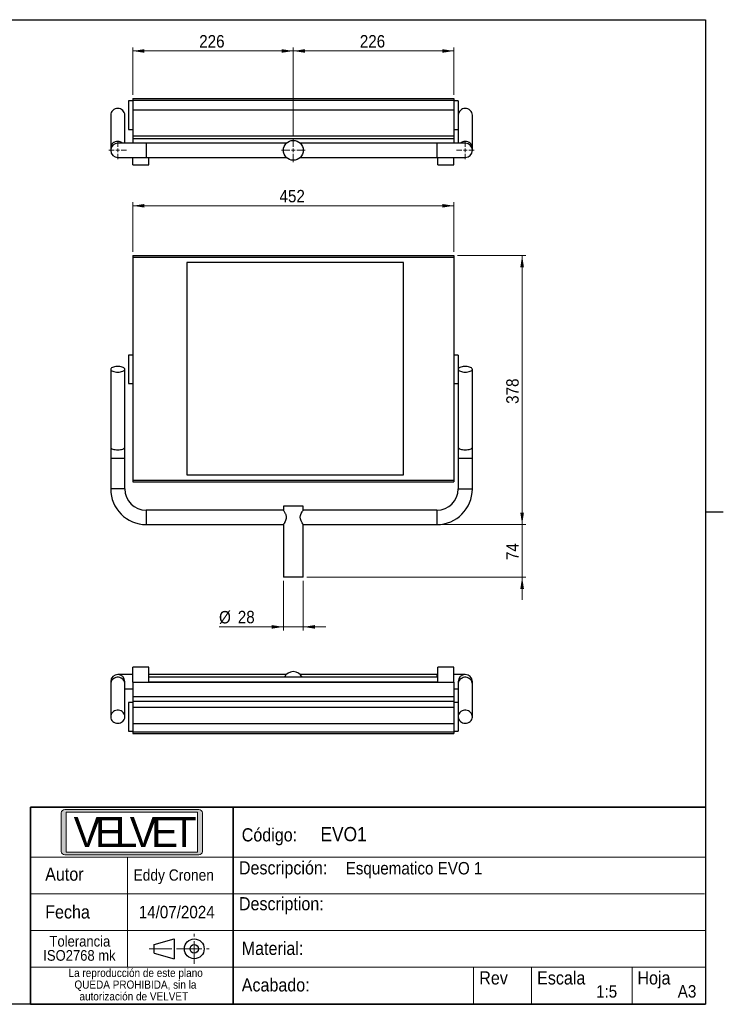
# Model space of a CAD drawing. Header units: millimetres. Extents: x 5 to 415, y 5 to 292.
# Tile 3 of 3: x 217 to 415, y 10 to 287. Entities that reach past the tile are written whole.
import ezdxf

# ---------------------------------------------------------------- set-up
doc = ezdxf.new("R2010")
doc.units = ezdxf.units.MM
doc.linetypes.add('SLD-Centrada-simple', pattern=[10.16, 6.35, -1.27, 1.27, -1.27])
doc.linetypes.add('SLD-Continua', pattern=[0])
doc.styles.add('SLDTEXTSTYLE0', font='GOTHIC.TTF', dxfattribs={"width": 0.913})
doc.styles.add('SLDTEXTSTYLE1', font='Bauhaus Hv BT')
doc.dimstyles.new('SLDDIMSTYLE0', dxfattribs={"dimtxt": 3.5, "dimasz": 3.302, "dimexe": 0, "dimexo": 0.0625, "dimgap": 0.875, "dimtad": 1, "dimlfac": 5, "dimrnd": 1e-09, "dimzin": 12, "dimdsep": 46, "dimtxsty": 'SLDTEXTSTYLE0', "dimsah": 1, "dimcen": 0.09, "dimadec": 0, "dimazin": 3, "dimtfac": 1, "dimtmove": 0, "dimatfit": 0, "dimfxl": 1, "dimfrac": 2, "dimtolj": 1, "dimtzin": 12, "dimarcsym": 0})
doc.dimstyles.new('SLDDIMSTYLE1', dxfattribs={"dimtxt": 3.5, "dimasz": 3.302, "dimexe": 0, "dimexo": 0.0625, "dimgap": 0.875, "dimtad": 1, "dimdec": 0, "dimlfac": 5, "dimrnd": 1e-09, "dimzin": 12, "dimdsep": 46, "dimtxsty": 'SLDTEXTSTYLE0', "dimsah": 1, "dimcen": 0.09, "dimadec": 0, "dimazin": 3, "dimtfac": 1, "dimtdec": 0, "dimtofl": 0, "dimtmove": 0, "dimatfit": 3, "dimfxl": 1, "dimfrac": 2, "dimtolj": 1, "dimtzin": 12, "dimarcsym": 0})
doc.dimstyles.new('SLDDIMSTYLE2', dxfattribs={"dimtxt": 3.5, "dimasz": 3.302, "dimexe": 0, "dimexo": 0.0625, "dimgap": 0.875, "dimtad": 1, "dimlfac": 5, "dimrnd": 1e-09, "dimzin": 12, "dimdsep": 46, "dimtxsty": 'SLDTEXTSTYLE0', "dimsah": 1, "dimcen": 0.09, "dimadec": 0, "dimazin": 3, "dimtfac": 1, "dimtofl": 0, "dimtmove": 0, "dimatfit": 3, "dimfxl": 1, "dimfrac": 2, "dimtolj": 1, "dimtzin": 12, "dimarcsym": 0})

# ---------------------------------------------------------------- blocks, each defined once
blk = doc.blocks.new('_D_3')
at = {"color": 7, "linetype": 'SLD-Continua', "lineweight": 0}
for p, q in [((248.78, 221.65), (248.78, 235.65)), ((339.18, 221.65), (339.18, 235.65)), ((248.78, 234.65), (339.18, 234.65))]:
    blk.add_line(p, q, dxfattribs=at)
at = {"color": 7, "linetype": 'SLD-Continua', "lineweight": 18}
for points in [[(248.78, 234.65), (252.08, 234.14), (252.08, 235.15)], [(339.18, 234.65), (335.88, 235.15), (335.88, 234.14)]]:
    blk.add_solid(points, dxfattribs=at)
at = {"color": 7, "linetype": 'SLD-Continua', "lineweight": 18, "insert": (290.1, 239.12), "char_height": 3.5, "attachment_point": 1, "style": 'SLDTEXTSTYLE0'}
blk.add_mtext('452', dxfattribs=at)
blk = doc.blocks.new('_D_4')
at = {"color": 7, "linetype": 'SLD-Continua', "lineweight": 0}
for p, q in [((358.38, 144.98), (358.38, 151.33)), ((335.38, 144.98), (359.38, 144.98)), ((358.38, 130.18), (358.38, 144.98)), ((297.78, 130.18), (359.38, 130.18)), ((358.38, 130.18), (358.38, 123.83))]:
    blk.add_line(p, q, dxfattribs=at)
at = {"color": 7, "linetype": 'SLD-Continua', "lineweight": 18}
for points in [[(358.38, 144.98), (358.89, 148.28), (357.87, 148.28)], [(358.38, 130.18), (357.87, 126.88), (358.89, 126.88)]]:
    blk.add_solid(points, dxfattribs=at)
at = {"color": 7, "linetype": 'SLD-Continua', "lineweight": 18, "insert": (353.91, 134.99), "char_height": 3.5, "attachment_point": 1, "rotation": 90, "style": 'SLDTEXTSTYLE0'}
blk.add_mtext('74', dxfattribs=at)
blk = doc.blocks.new('_D_5')
at = {"color": 7, "linetype": 'SLD-Continua', "lineweight": 0}
for p, q in [((340.18, 220.65), (359.38, 220.65)), ((358.38, 144.98), (358.38, 220.65)), ((335.38, 144.98), (359.38, 144.98))]:
    blk.add_line(p, q, dxfattribs=at)
at = {"color": 7, "linetype": 'SLD-Continua', "lineweight": 18}
for points in [[(358.38, 220.65), (357.87, 217.34), (358.89, 217.34)], [(358.38, 144.98), (358.89, 148.28), (357.87, 148.28)]]:
    blk.add_solid(points, dxfattribs=at)
at = {"color": 7, "linetype": 'SLD-Continua', "lineweight": 18, "insert": (353.91, 178.93), "char_height": 3.5, "attachment_point": 1, "rotation": 90, "style": 'SLDTEXTSTYLE0'}
blk.add_mtext('378', dxfattribs=at)
blk = doc.blocks.new('_D_6')
at = {"color": 7, "linetype": 'SLD-Continua', "lineweight": 0}
for p, q in [((291.18, 129.18), (291.18, 115.18)), ((296.78, 129.18), (296.78, 115.18)), ((291.18, 116.18), (273.08, 116.18)), ((291.18, 116.18), (296.78, 116.18)), ((296.78, 116.18), (303.13, 116.18))]:
    blk.add_line(p, q, dxfattribs=at)
at = {"color": 7, "linetype": 'SLD-Continua', "lineweight": 18}
for points in [[(291.18, 116.18), (287.88, 116.69), (287.88, 115.67)], [(296.78, 116.18), (300.08, 115.67), (300.08, 116.69)]]:
    blk.add_solid(points, dxfattribs=at)
at = {"color": 7, "linetype": 'SLD-Continua', "lineweight": 18, "char_height": 3.5, "attachment_point": 1, "style": 'SLDTEXTSTYLE0'}
for s, insert in [('%%c', (273.08, 120.65)), ('28', (278.36, 120.7))]:
    blk.add_mtext(s, dxfattribs=dict(at, insert=insert))
blk = doc.blocks.new('_D_7')
at = {"color": 7, "linetype": 'SLD-Continua', "lineweight": 0}
for p, q in [((248.78, 265.85), (248.78, 279.2)), ((248.78, 278.2), (293.98, 278.2)), ((293.98, 254.55), (293.98, 279.2))]:
    blk.add_line(p, q, dxfattribs=at)
at = {"color": 7, "linetype": 'SLD-Continua', "lineweight": 18}
for points in [[(248.78, 278.2), (252.08, 277.69), (252.08, 278.71)], [(293.98, 278.2), (290.68, 278.71), (290.68, 277.69)]]:
    blk.add_solid(points, dxfattribs=at)
at = {"color": 7, "linetype": 'SLD-Continua', "lineweight": 18, "insert": (267.5, 282.67), "char_height": 3.5, "attachment_point": 1, "style": 'SLDTEXTSTYLE0'}
blk.add_mtext('226', dxfattribs=at)
blk = doc.blocks.new('_D_8')
at = {"color": 7, "linetype": 'SLD-Continua', "lineweight": 0}
for p, q in [((293.98, 254.55), (293.98, 279.2)), ((339.18, 278.2), (293.98, 278.2)), ((339.18, 265.85), (339.18, 279.2))]:
    blk.add_line(p, q, dxfattribs=at)
at = {"color": 7, "linetype": 'SLD-Continua', "lineweight": 18}
for points in [[(293.98, 278.2), (297.28, 277.69), (297.28, 278.71)], [(339.18, 278.2), (335.88, 278.71), (335.88, 277.69)]]:
    blk.add_solid(points, dxfattribs=at)
at = {"color": 7, "linetype": 'SLD-Continua', "lineweight": 18, "insert": (312.7, 282.67), "char_height": 3.5, "attachment_point": 1, "style": 'SLDTEXTSTYLE0'}
blk.add_mtext('226', dxfattribs=at)
blk = doc.blocks.new('SW_CENTERMARKSYMBOL_2')
at = {"color": 0, "linetype": 'SLD-Continua', "lineweight": 18}
for p, q in [((-1, 0), (-2.5, 0)), ((0, 0), (-0.5, 0)), ((0, 1), (0, 2.5)), ((0, 0), (0, 0.5)), ((0, 0), (0, -0.5)), ((0, 0), (0.5, 0)), ((1, 0), (2.5, 0)), ((0, -1), (0, -2.5))]:
    blk.add_line(p, q, dxfattribs=at)
blk = doc.blocks.new('SW_CENTERMARKSYMBOL_3')
at = {"color": 0, "linetype": 'SLD-Continua', "lineweight": 18}
for p, q in [((0, 1), (0, 3.3)), ((-1, 0), (-3.3, 0)), ((0, 0), (-0.5, 0)), ((0, 0), (0, 0.5)), ((0, 0), (0, -0.5)), ((0, 0), (0.5, 0)), ((1, 0), (3.3, 0)), ((0, -1), (0, -3.3))]:
    blk.add_line(p, q, dxfattribs=at)
blk = doc.blocks.new('SW_CENTERMARKSYMBOL_4')
at = {"color": 0, "linetype": 'SLD-Continua', "lineweight": 18}
for p, q in [((-1, 0), (-2.5, 0)), ((0, 0), (-0.5, 0)), ((0, 1), (0, 2.5)), ((0, 0), (0, 0.5)), ((0, 0), (0, -0.5)), ((0, 0), (0.5, 0)), ((1, 0), (2.5, 0)), ((0, -1), (0, -2.5))]:
    blk.add_line(p, q, dxfattribs=at)

msp = doc.modelspace()

# ---------------------------------------------------------------- hatches: boundary and pattern name
at = {"linetype": 'Continuous'}
h = msp.add_hatch(color=7, dxfattribs=at)
edge = h.paths.add_edge_path(flags=0)
edge.add_arc((229.6914, 53.0297), 1, 180, 270, ccw=False)
edge.add_line((228.6914, 53.0297), (228.6914, 63.8287))
edge.add_arc((229.6914, 63.8287), 1, 90, 180, ccw=False)
edge.add_line((229.6914, 64.8287), (267.38, 64.8287))
edge.add_arc((267.38, 63.8287), 1, 0, 90, ccw=False)
edge.add_line((268.38, 63.8287), (268.38, 53.0297))
edge.add_arc((267.38, 53.0297), 1, 270, 360, ccw=False)
edge.add_line((267.38, 52.0297), (229.6914, 52.0297))
h.paths.add_polyline_path([(267.041, 52.798), (267.041, 64.0688), (230.0416, 64.0688), (230.0416, 52.798)], flags=0)

# ---------------------------------------------------------------- linework, layer by layer
at = {"color": 7, "linetype": 'SLD-Continua', "lineweight": 25}
for p, q in [((10, 287), (410, 287)), ((410, 287), (410, 10)), ((248.7777, 264.1511), (247.5777, 264.1511)), ((247.5777, 264.1511), (247.5777, 256.1511)), ((248.7777, 264.8511), (339.1777, 264.8511)), ((248.7777, 264.8511), (248.7777, 264.3511)), ((248.7777, 264.3511), (339.1777, 264.3511)), ((248.7777, 264.3511), (248.7777, 261.666)), ((339.1777, 264.8511), (339.1777, 264.3511)), ((339.1777, 264.3511), (339.1777, 261.666)), ((340.3777, 264.1511), (339.1777, 264.1511)), ((340.3777, 264.1511), (340.3777, 258.5912)), ((248.7777, 261.666), (339.1777, 261.666)), ((248.7777, 261.666), (248.7777, 254.3129)), ((339.1777, 261.666), (339.1777, 254.3129)), ((242.5777, 260.1511), (242.5777, 250.8845)), ((246.5777, 252.2511), (246.5777, 260.1511)), ((340.3777, 258.5912), (340.3777, 252.2511)), ((344.3777, 250.8845), (344.3777, 260.1511)), ((247.5777, 256.1511), (248.7777, 256.1511)), ((339.1777, 256.1511), (340.3777, 256.1511)), ((252.5777, 252.2511), (244.5777, 252.2511)), ((248.7777, 254.3129), (339.1777, 254.3129)), ((248.7777, 254.3129), (248.7777, 253.5675)), ((248.7777, 253.5675), (339.1777, 253.5675)), ((248.7777, 253.5675), (248.7777, 252.2511)), ((292.0034, 252.2511), (252.5777, 252.2511)), ((252.5777, 252.2511), (252.5777, 248.2511)), ((334.3777, 252.2511), (295.9431, 252.2511)), ((342.3777, 252.2511), (334.3777, 252.2511)), ((334.3777, 252.2511), (334.3777, 248.2511)), ((339.1777, 254.3129), (339.1777, 253.5675)), ((339.1777, 253.5675), (339.1777, 252.2511)), ((242.5777, 250.8845), (242.5777, 250.2511)), ((344.3777, 250.2511), (344.3777, 250.8845)), ((244.5777, 248.2511), (252.5777, 248.2511)), ((248.7777, 246.1511), (248.7777, 248.2511)), ((252.5777, 248.2511), (292.0123, 248.2511)), ((253.2777, 246.1511), (253.2777, 248.2511)), ((295.952, 248.2511), (334.3777, 248.2511)), ((334.3777, 248.2511), (342.3777, 248.2511)), ((334.6777, 246.1511), (334.6777, 248.2511)), ((339.1777, 246.1511), (339.1777, 248.2511)), ((248.7777, 246.1511), (253.2777, 246.1511)), ((334.6777, 246.1511), (339.1777, 246.1511)), ((248.7777, 220.6462), (339.1777, 220.6462)), ((248.7777, 220.6462), (248.7777, 220.1462)), ((248.7777, 220.1462), (248.7777, 157.4772)), ((248.7777, 220.1462), (339.1777, 220.1462)), ((339.1777, 220.6462), (339.1777, 220.1462)), ((339.1777, 220.1462), (339.1777, 157.4772)), ((324.9777, 218.6462), (263.9777, 218.6462)), ((263.9777, 218.6462), (263.9777, 158.9772)), ((324.9777, 158.9772), (324.9777, 218.6462)), ((248.7777, 192.6462), (247.5777, 192.6462)), ((247.5777, 192.6462), (247.5777, 184.6462)), ((340.3777, 192.6462), (339.1777, 192.6462)), ((340.3777, 192.6462), (340.3777, 184.6462)), ((242.5777, 188.6462), (242.5777, 166.7661)), ((246.5777, 166.7661), (246.5777, 188.6462)), ((344.3777, 166.7661), (344.3777, 188.6462)), ((247.5777, 184.6462), (248.7777, 184.6462)), ((339.1777, 184.6462), (340.3777, 184.6462)), ((340.3777, 184.6462), (340.3777, 166.7661)), ((242.5777, 166.7661), (242.5777, 163.6462)), ((246.5777, 163.6462), (246.5777, 166.7661)), ((340.3777, 166.7661), (340.3777, 163.6462)), ((344.3777, 163.6462), (344.3777, 166.7661)), ((242.5777, 163.6462), (242.5777, 154.9772)), ((242.5777, 163.6462), (244.5777, 163.6462)), ((244.5777, 163.6462), (246.5777, 163.6462)), ((246.5777, 154.9772), (246.5777, 163.6462)), ((340.3777, 163.6462), (340.3777, 154.9772)), ((340.3777, 163.6462), (344.3777, 163.6462)), ((344.3777, 154.9772), (344.3777, 163.6462)), ((263.9777, 158.9772), (324.9777, 158.9772)), ((248.7777, 157.4772), (339.1777, 157.4772)), ((248.7777, 157.4772), (248.7777, 156.9772)), ((248.7777, 156.9772), (339.1777, 156.9772)), ((339.1777, 157.4772), (339.1777, 156.9772)), ((246.5777, 154.9772), (242.5777, 154.9772)), ((340.3777, 154.9772), (344.3777, 154.9772)), ((291.1777, 150.1772), (291.1777, 148.9772)), ((296.7777, 150.1772), (291.1777, 150.1772)), ((296.7777, 148.9772), (296.7777, 150.1772)), ((291.1777, 148.9772), (252.5777, 148.9772)), ((252.5777, 148.9772), (252.5777, 144.9772)), ((334.3777, 148.9772), (296.7777, 148.9772)), ((334.3777, 148.9772), (334.3777, 144.9772)), ((415.001, 148.5), (409.999, 148.5)), ((252.5777, 144.9772), (291.1914, 144.9772)), ((291.1777, 144.9964), (291.1777, 130.1772)), ((296.7641, 144.9772), (334.3777, 144.9772)), ((296.7777, 130.1772), (296.7777, 144.9964)), ((296.7777, 130.1772), (291.1777, 130.1772)), ((248.7777, 102.7885), (244.5777, 102.7885)), ((253.2777, 104.8885), (248.7777, 104.8885)), ((248.7777, 100.6037), (248.7777, 104.8885)), ((253.2777, 100.6037), (253.2777, 104.8885)), ((292.0123, 102.7885), (253.2777, 102.7885)), ((334.3777, 102.7885), (295.952, 102.7885)), ((334.6777, 102.7885), (334.3777, 102.7885)), ((334.3777, 102.7885), (334.3777, 102.0487)), ((339.1777, 104.8885), (334.6777, 104.8885)), ((334.6777, 100.6037), (334.6777, 104.8885)), ((339.1777, 100.6037), (339.1777, 104.8885)), ((342.3777, 102.7885), (339.1777, 102.7885)), ((242.5777, 100.7885), (242.5777, 100.155)), ((242.5777, 100.155), (242.5777, 90.8885)), ((246.5777, 100.155), (246.5777, 100.7885)), ((246.5777, 90.8885), (246.5777, 100.155)), ((248.7777, 100.6037), (253.2777, 100.6037)), ((248.7777, 100.6037), (248.7777, 96.5615)), ((334.6777, 102.0487), (253.2777, 102.0487)), ((334.6777, 100.6404), (253.2777, 100.6404)), ((253.2777, 100.6037), (334.6777, 100.6037)), ((334.6777, 100.6037), (339.1777, 100.6037)), ((339.1777, 100.6037), (339.1777, 96.5615)), ((340.3777, 100.7885), (340.3777, 100.155)), ((340.3777, 100.155), (340.3777, 94.8885)), ((344.3777, 100.155), (344.3777, 100.7885)), ((344.3777, 90.8885), (344.3777, 100.155)), ((246.5777, 98.7885), (248.7777, 98.7885)), ((339.1777, 98.7885), (340.3777, 98.7885)), ((248.7777, 94.8885), (247.5777, 94.8885)), ((247.5777, 94.8885), (247.5777, 86.8885)), ((248.7777, 96.5615), (339.1777, 96.5615)), ((248.7777, 96.5615), (248.7777, 95.2609)), ((248.7777, 95.2609), (339.1777, 95.2609)), ((248.7777, 95.2609), (248.7777, 93.5656)), ((339.1777, 96.5615), (339.1777, 95.2609)), ((339.1777, 95.2609), (339.1777, 93.5656)), ((340.3777, 94.8885), (339.1777, 94.8885)), ((340.3777, 94.8885), (340.3777, 86.8885)), ((248.7777, 93.5656), (339.1777, 93.5656)), ((248.7777, 93.5656), (248.7777, 88.9885)), ((339.1777, 93.5656), (339.1777, 88.9885)), ((248.7777, 88.9885), (339.1777, 88.9885)), ((248.7777, 88.9885), (248.7777, 86.6885)), ((339.1777, 88.9885), (339.1777, 86.6885)), ((247.5777, 86.8885), (248.7777, 86.8885)), ((248.7777, 86.6885), (339.1777, 86.6885)), ((248.7777, 86.6885), (248.7777, 86.1885)), ((248.7777, 86.1885), (339.1777, 86.1885)), ((339.1777, 86.8885), (340.3777, 86.8885)), ((339.1777, 86.6885), (339.1777, 86.1885)), ((254.8244, 26.7881), (260.4387, 28.3922)), ((260.4387, 28.3922), (260.4386, 22.8087)), ((254.8244, 24.4128), (254.8244, 26.7881)), ((254.8244, 24.4128), (260.4386, 22.8087)), ((410, 10), (10, 10))]:
    msp.add_line(p, q, dxfattribs=at)
at = {"color": 7, "linetype": 'SLD-Continua', "lineweight": 35}
for p, q in [((220, 65.4299), (410, 65.4299)), ((220, 65.4299), (220, 10.0998)), ((277.0106, 65.4299), (277.0106, 10.0998)), ((410, 10), (220, 10))]:
    msp.add_line(p, q, dxfattribs=at)
at = {"color": 7, "linetype": 'SLD-Continua', "lineweight": 18}
for p, q in [((228.6914, 63.8287), (228.6914, 53.0297)), ((229.6914, 64.8287), (267.38, 64.8287)), ((230.0416, 64.0688), (267.041, 64.0688)), ((230.0416, 64.0688), (230.0416, 52.798)), ((267.041, 64.0688), (267.041, 52.798)), ((268.38, 63.8287), (268.38, 53.0297)), ((230.0416, 52.798), (267.041, 52.798)), ((220, 51.4299), (410, 51.4299)), ((229.6914, 52.0297), (267.38, 52.0297)), ((247.3192, 51.4299), (247.3192, 20.4374)), ((220, 41.0974), (280.9161, 41.0974)), ((280.9161, 41.0974), (409.7372, 41.0974)), ((220, 30.7674), (277.0106, 30.7674)), ((277.0106, 30.7674), (410, 30.7674)), ((220, 20.4374), (410, 20.4374)), ((344.6842, 20.4374), (344.6842, 10)), ((361.0293, 20.4374), (361.0293, 10.0998)), ((389.3883, 20.4374), (389.3883, 10.0998))]:
    msp.add_line(p, q, dxfattribs=at)
at = {"color": 7, "linetype": 'SLD-Centrada-simple', "lineweight": 18}
for p, q in [((266.103, 21.4128), (266.103, 29.7881)), ((253.4593, 25.6004), (261.8346, 25.6004)), ((261.9153, 25.6004), (270.2906, 25.6004))]:
    msp.add_line(p, q, dxfattribs=at)
at = {"color": 7, "linetype": 'SLD-Continua', "lineweight": 25, "flags": 128}
for points in [[(244.5777, 187.8663), (244.9562, 187.8804), (245.3211, 187.9221), (245.659, 187.9901), (245.9579, 188.0817), (246.2069, 188.1938), (246.397, 188.3222), (246.5214, 188.4624), (246.5755, 188.6091), (246.5574, 188.7572), (246.4677, 188.9013), (246.3098, 189.0362), (246.0892, 189.157), (245.8141, 189.2593), (245.4942, 189.3395), (245.1412, 189.3946), (244.7678, 189.4227), (244.3876, 189.4227), (244.0143, 189.3946), (243.6613, 189.3395), (243.3414, 189.2593), (243.0662, 189.157), (242.8457, 189.0362), (242.6877, 188.9013), (242.5981, 188.7572), (242.58, 188.6091), (242.6341, 188.4624), (242.7585, 188.3222), (242.9486, 188.1938), (243.1976, 188.0817), (243.4965, 187.9901), (243.8344, 187.9221), (244.1992, 187.8804), (244.5777, 187.8663)], [(342.3777, 187.8663), (342.7562, 187.8804), (343.1211, 187.9221), (343.459, 187.9901), (343.7579, 188.0817), (344.0069, 188.1938), (344.197, 188.3222), (344.3214, 188.4624), (344.3755, 188.6091), (344.3574, 188.7572), (344.2677, 188.9013), (344.1098, 189.0362), (343.8892, 189.157), (343.6141, 189.2593), (343.2942, 189.3395), (342.9412, 189.3946), (342.5678, 189.4227), (342.1876, 189.4227), (341.8143, 189.3946), (341.4613, 189.3395), (341.1414, 189.2593), (340.8662, 189.157), (340.6457, 189.0362), (340.4877, 188.9013), (340.3981, 188.7572), (340.38, 188.6091), (340.4341, 188.4624), (340.5585, 188.3222), (340.7486, 188.1938), (340.9976, 188.0817), (341.2965, 187.9901), (341.6344, 187.9221), (341.9992, 187.8804), (342.3777, 187.8663)], [(242.5777, 166.7661), (242.58, 166.729), (242.6341, 166.5822), (242.7585, 166.4421), (242.9486, 166.3137), (243.1976, 166.2016), (243.4965, 166.1099), (243.8344, 166.042), (244.1992, 166.0002), (244.5777, 165.9861)], [(244.5777, 165.9861), (244.9562, 166.0002), (245.3211, 166.042), (245.659, 166.1099), (245.9579, 166.2016), (246.2069, 166.3137), (246.397, 166.4421), (246.5214, 166.5822), (246.5755, 166.729), (246.5777, 166.7661)], [(340.3777, 166.7661), (340.38, 166.729), (340.4341, 166.5822), (340.5585, 166.4421), (340.7486, 166.3137), (340.9976, 166.2016), (341.2965, 166.1099), (341.6344, 166.042), (341.9992, 166.0002), (342.3777, 165.9861)], [(342.3777, 165.9861), (342.7562, 166.0002), (343.1211, 166.042), (343.459, 166.1099), (343.7579, 166.2016), (344.0069, 166.3137), (344.197, 166.4421), (344.3214, 166.5822), (344.3755, 166.729), (344.3777, 166.7661)], [(296.7641, 144.9964), (296.7532, 145.0117), (296.6359, 145.1811), (296.4324, 145.499), (296.1612, 146.0141), (295.9835, 146.5494), (295.9381, 147.0315), (296.0079, 147.5077), (296.2214, 148.0699), (296.4782, 148.5305), (296.6088, 148.7329), (296.7124, 148.8847), (296.7777, 148.9772), (296.7777, 148.9772)], [(246.5777, 100.155), (246.5574, 100.4171), (246.4677, 100.7574), (246.3098, 101.0759), (246.0892, 101.3611), (245.8141, 101.6027), (245.4942, 101.792), (245.1412, 101.9221), (244.7678, 101.9883), (244.3876, 101.9883), (244.0143, 101.9221), (243.6613, 101.792), (243.3414, 101.6027), (243.0662, 101.3611), (242.8457, 101.0759), (242.6877, 100.7574), (242.5981, 100.4171), (242.5777, 100.155)], [(344.3777, 100.155), (344.3574, 100.4171), (344.2677, 100.7574), (344.1098, 101.0759), (343.8892, 101.3611), (343.6141, 101.6027), (343.2942, 101.792), (342.9412, 101.9221), (342.5678, 101.9883), (342.1876, 101.9883), (341.8143, 101.9221), (341.4613, 101.792), (341.1414, 101.6027), (340.8662, 101.3611), (340.6457, 101.0759), (340.4877, 100.7574), (340.3981, 100.4171), (340.3777, 100.155)], [(244.5777, 89.0468), (244.9562, 89.0801), (245.3211, 89.1787), (245.659, 89.3392), (245.9579, 89.5556), (246.2069, 89.8202), (246.397, 90.1234), (246.5214, 90.4543), (246.5755, 90.8008), (246.5574, 91.1506), (246.4677, 91.4908), (246.3098, 91.8093), (246.0892, 92.0945), (245.8141, 92.3361), (245.4942, 92.5254), (245.1412, 92.6555), (244.7678, 92.7218), (244.3876, 92.7218), (244.0143, 92.6555), (243.6613, 92.5254), (243.3414, 92.3361), (243.0662, 92.0945), (242.8457, 91.8093), (242.6877, 91.4908), (242.5981, 91.1506), (242.58, 90.8008), (242.6341, 90.4543), (242.7585, 90.1234), (242.9486, 89.8202), (243.1976, 89.5556), (243.4965, 89.3392), (243.8344, 89.1787), (244.1992, 89.0801), (244.5777, 89.0468)], [(342.3777, 89.0468), (342.7562, 89.0801), (343.1211, 89.1787), (343.459, 89.3392), (343.7579, 89.5556), (344.0069, 89.8202), (344.197, 90.1234), (344.3214, 90.4543), (344.3755, 90.8008), (344.3574, 91.1506), (344.2677, 91.4908), (344.1098, 91.8093), (343.8892, 92.0945), (343.6141, 92.3361), (343.2942, 92.5254), (342.9412, 92.6555), (342.5678, 92.7218), (342.1876, 92.7218), (341.8143, 92.6555), (341.4613, 92.5254), (341.1414, 92.3361), (340.8662, 92.0945), (340.6457, 91.8093), (340.4877, 91.4908), (340.3981, 91.1506), (340.38, 90.8008), (340.4341, 90.4543), (340.5585, 90.1234), (340.7486, 89.8202), (340.9976, 89.5556), (341.2965, 89.3392), (341.6344, 89.1787), (341.9992, 89.0801), (342.3777, 89.0468)]]:
    msp.add_lwpolyline(points, dxfattribs=at)
at = {"color": 7, "linetype": 'SLD-Continua', "lineweight": 25}
for centre, radius in [((293.9777, 250.2511), 2.8), ((266.103, 25.6004), 2.7918), ((266.103, 25.6004), 1.1965)]:
    msp.add_circle(centre, radius, dxfattribs=at)
for centre, radius, start, end in [((244.498, 260.0725), 1.9219, 87.622183, 177.656939), ((244.6643, 260.0799), 1.9148, 2.130668, 92.590209), ((342.298, 260.0725), 1.9219, 87.622183, 177.656939), ((342.4643, 260.0799), 1.9148, 2.130668, 92.590209), ((244.498, 250.806), 1.9219, 87.622183, 177.656939), ((244.5777, 250.2511), 2, 90, 270), ((244.5892, 250.6291), 2.0972, 50.66529, 90.312122), ((342.3663, 250.6291), 2.0972, 89.687878, 129.33471), ((342.4643, 250.8134), 1.9148, 2.130668, 92.590209), ((342.3777, 250.2511), 2, 270, 90), ((252.5777, 154.9772), 10, 180, 270), ((252.5777, 154.9772), 6, 180, 270), ((334.3777, 154.9772), 6, 270, 0), ((334.3777, 154.9772), 10, 270, 0), ((244.5777, 100.7885), 2, 0, 180), ((293.9777, 100.7885), 2.8, 90, 153.249849), ((293.9777, 100.7885), 2.8, 26.750151, 90), ((342.3777, 100.7885), 2, 90, 180), ((342.3777, 100.7885), 2, 0, 90)]:
    msp.add_arc(centre, radius, start, end, dxfattribs=at)
at = {"color": 7, "linetype": 'SLD-Continua', "lineweight": 18}
for centre, start, end in [((229.6914, 63.8287), 90, 180), ((267.38, 63.8287), 0, 90), ((229.6914, 53.0297), 180, 270), ((267.38, 53.0297), 270, 0)]:
    msp.add_arc(centre, 1, start, end, dxfattribs=at)
at = {"color": 7, "linetype": 'SLD-Continua', "lineweight": 25}
msp.add_open_spline([(291.1777, 148.9772), (291.1903, 148.9598), (291.2153, 148.9251), (291.3978, 148.661), (291.6041, 148.3285), (291.7859, 147.9718), (291.9317, 147.6064), (292.0345, 147.1463), (292.0059, 146.5956), (291.8183, 146.0214), (291.5818, 145.5891), (291.3928, 145.2892), (291.2603, 145.0929), (291.1738, 144.9717), (291.1877, 144.9912), (291.1914, 144.9964)], degree=3, knots=[0, 0, 0, 0, 0.0905198, 0.18070676, 0.27910237, 0.33663343, 0.39588147, 0.4747546, 0.55401395, 0.64362296, 0.76118007, 0.81970358, 0.88022457, 0.96840223, 1, 1, 1, 1], dxfattribs=at)

# ---------------------------------------------------------------- block references
at = {"color": 7, "linetype": 'Continuous', "lineweight": 0}
for name, p in [('SW_CENTERMARKSYMBOL_4', (244.5777, 250.2511)), ('SW_CENTERMARKSYMBOL_3', (293.9777, 250.2511)), ('SW_CENTERMARKSYMBOL_2', (342.3777, 250.2511))]:
    msp.add_blockref(name, p, dxfattribs=at)

# ---------------------------------------------------------------- texts
for s, insert, char_height, attachment_point, style in [('V', (232.1583, 62.6895), 8.4667, 1, 'SLDTEXTSTYLE1'), ('E', (238.1799, 62.6895), 8.4667, 1, 'SLDTEXTSTYLE1'), ('L', (243.7516, 62.6895), 8.4667, 1, 'SLDTEXTSTYLE1'), ('V', (247.9607, 62.693), 8.4667, 1, 'SLDTEXTSTYLE1'), ('E', (253.9748, 62.693), 8.4667, 1, 'SLDTEXTSTYLE1'), ('T', (259.815, 62.693), 8.4667, 1, 'SLDTEXTSTYLE1'), ('Código:', (279.4678, 59.5274), 3.70417, 1, 'SLDTEXTSTYLE0'), ('EVO1', (301.6147, 59.8848), 4, 1, 'SLDTEXTSTYLE0'), ('Descripción:', (278.67, 50.2506), 3.704167, 1, 'SLDTEXTSTYLE0'), ('Esquematico EVO 1', (308.7173, 50.0351), 3.5, 1, 'SLDTEXTSTYLE0'), ('Autor', (224.1534, 48.4778), 3.70417, 1, 'SLDTEXTSTYLE0'), ('Eddy Cronen', (249.0143, 47.9577), 3.175, 1, 'SLDTEXTSTYLE0'), ('Description:', (278.67, 40.1547), 3.704167, 1, 'SLDTEXTSTYLE0'), ('Fecha', (224.1534, 37.8459), 3.70417, 1, 'SLDTEXTSTYLE0'), ('14/07/2024', (261.1624, 37.6966), 3.5, 2, 'SLDTEXTSTYLE0'), ('Tolerancia', (233.9157, 29.2523), 3, 2, 'SLDTEXTSTYLE0'), ('Material:', (279.4678, 27.5987), 3.70417, 1, 'SLDTEXTSTYLE0'), ('ISO2768 mk', (233.7941, 25.2523), 3, 2, 'SLDTEXTSTYLE0'), ('La reproducción de este plano ', (249.6166, 19.9945), 2.3, 2, 'SLDTEXTSTYLE0'), ('Escala', (362.5991, 19.2778), 3.70417, 1, 'SLDTEXTSTYLE0'), ('Hoja', (390.8273, 19.2778), 3.70417, 1, 'SLDTEXTSTYLE0'), ('QUEDA PROHIBIDA, sin la ', (249.5489, 16.6945), 2.3, 2, 'SLDTEXTSTYLE0'), ('Acabado:', (279.4678, 17.3098), 3.70417, 1, 'SLDTEXTSTYLE0'), ('Rev', (346.3154, 19.2778), 3.70417, 1, 'SLDTEXTSTYLE0'), ('1:5', (379.1878, 15.3745), 3.5, 1, 'SLDTEXTSTYLE0'), ('A3', (402.1782, 15.392), 3.5, 1, 'SLDTEXTSTYLE0'), ('autorización de VELVET', (249.0839, 13.3945), 2.3, 2, 'SLDTEXTSTYLE0')]:
    msp.add_mtext(s, dxfattribs=dict(at, insert=insert, char_height=char_height, attachment_point=attachment_point, style=style))

# ---------------------------------------------------------------- dimensions: what is measured, and where the dimension line sits
at = {"color": 7, "linetype": 'SLD-Continua', "lineweight": 18}
for base, p1, p2, picture, middle in [((293.9777, 278.2026), (248.7777, 264.8511), (293.9777, 253.5511), '_D_7', (271.3777, 278.2026)), ((293.9777, 278.2026), (339.1777, 264.8511), (293.9777, 253.5511), '_D_8', (316.5777, 278.2026)), ((339.1777, 234.6462), (248.7777, 220.6462), (339.1777, 220.6462), '_D_3', (293.9777, 234.6462))]:
    dim = msp.add_linear_dim(base=base, p1=p1, p2=p2, dimstyle='SLDDIMSTYLE2', dxfattribs=at)
    dim.commit()
    dim.dimension.update_dxf_attribs({"geometry": picture, "text_midpoint": middle, "dimtype": 160})
for base, p1, p2, dimstyle, picture, middle in [((358.3777, 220.6462), (334.3777, 144.9772), (339.1777, 220.6462), 'SLDDIMSTYLE1', '_D_5', (358.3777, 182.8117)), ((358.3777, 144.9772), (296.7777, 130.1772), (334.3777, 144.9772), 'SLDDIMSTYLE0', '_D_4', (358.3777, 137.5772))]:
    dim = msp.add_linear_dim(base=base, p1=p1, p2=p2, angle=90, dimstyle=dimstyle, dxfattribs=at)
    dim.commit()
    dim.dimension.update_dxf_attribs({"geometry": picture, "text_midpoint": middle, "dimtype": 160})
dim = msp.add_linear_dim(base=(296.7777, 116.1772), p1=(291.1777, 130.1772), p2=(296.7777, 130.1772), text='%%c<>', dimstyle='SLDDIMSTYLE0', dxfattribs=at)
dim.commit()
dim.dimension.update_dxf_attribs({"geometry": '_D_6', "text_midpoint": (278.3093, 116.1772), "dimtype": 160})

doc.saveas('drawing.dxf')
